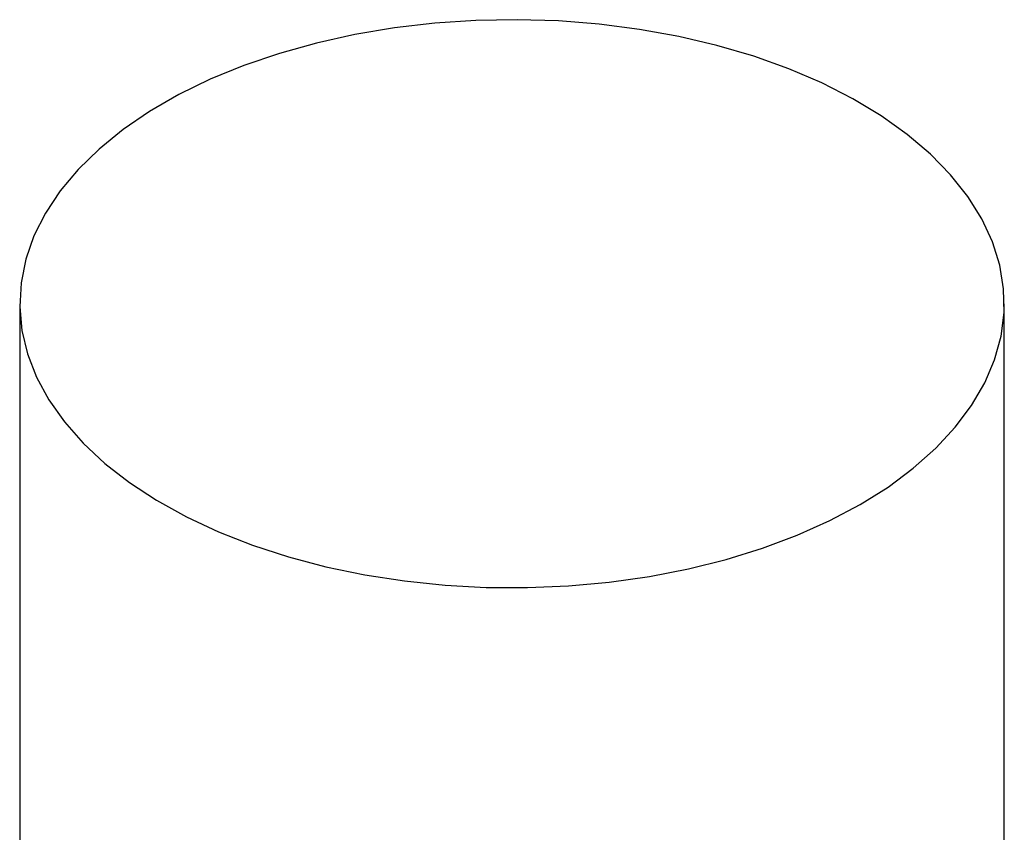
# Model space of a CAD drawing. Header units: millimetres. Extents: x 20 to 400, y 8 to 286.
# Tile 8 of 8: x 319 to 342, y 232 to 251. Entities that reach past the tile are written whole.
import ezdxf

# ---------------------------------------------------------------- set-up
doc = ezdxf.new("R2010")
doc.units = ezdxf.units.MM

msp = doc.modelspace()

# ---------------------------------------------------------------- linework, layer by layer
at = {"color": 7, "linetype": 'Continuous', "lineweight": 25}
for p, q in [((318.934, 244.574), (318.934, 225.712)), ((341.934, 225.712), (341.934, 244.574))]:
    msp.add_line(p, q, dxfattribs=at)
at = {"color": 7, "linetype": 'Continuous', "lineweight": 25, "flags": 128}
msp.add_lwpolyline([(338.566, 239.879), (339.218, 240.289), (339.808, 240.728), (340.333, 241.194), (340.788, 241.684), (341.171, 242.195), (341.478, 242.721), (341.708, 243.261), (341.858, 243.811), (341.929, 244.365), (341.919, 244.921), (341.828, 245.475), (341.657, 246.022), (341.408, 246.559), (341.082, 247.082), (340.681, 247.588), (340.208, 248.072), (339.667, 248.532), (339.061, 248.964), (338.394, 249.365), (337.672, 249.733), (336.898, 250.064), (336.08, 250.357), (335.222, 250.61), (334.33, 250.82), (333.411, 250.986), (332.471, 251.108), (331.517, 251.183), (330.555, 251.212), (329.592, 251.195), (328.635, 251.131), (327.691, 251.021), (326.766, 250.866), (325.867, 250.666), (325, 250.424), (324.171, 250.141), (323.386, 249.819), (322.65, 249.46), (321.969, 249.067), (321.348, 248.643), (320.79, 248.189), (320.299, 247.711), (319.88, 247.21), (319.535, 246.691), (319.266, 246.157), (319.076, 245.612), (318.965, 245.06), (318.935, 244.504), (318.985, 243.949), (319.116, 243.398), (319.326, 242.855), (319.614, 242.325), (319.978, 241.81), (320.415, 241.315), (320.923, 240.842), (321.497, 240.396), (322.134, 239.979), (322.829, 239.594), (323.578, 239.244), (324.374, 238.931), (325.214, 238.658), (326.089, 238.427), (326.995, 238.239), (327.926, 238.095), (328.874, 237.996), (329.833, 237.944), (330.796, 237.938), (331.756, 237.979), (332.707, 238.066), (333.643, 238.198), (334.556, 238.376), (335.44, 238.597), (336.288, 238.859), (337.096, 239.162), (337.857, 239.503), (338.566, 239.879)], dxfattribs=at)

doc.saveas('drawing.dxf')
